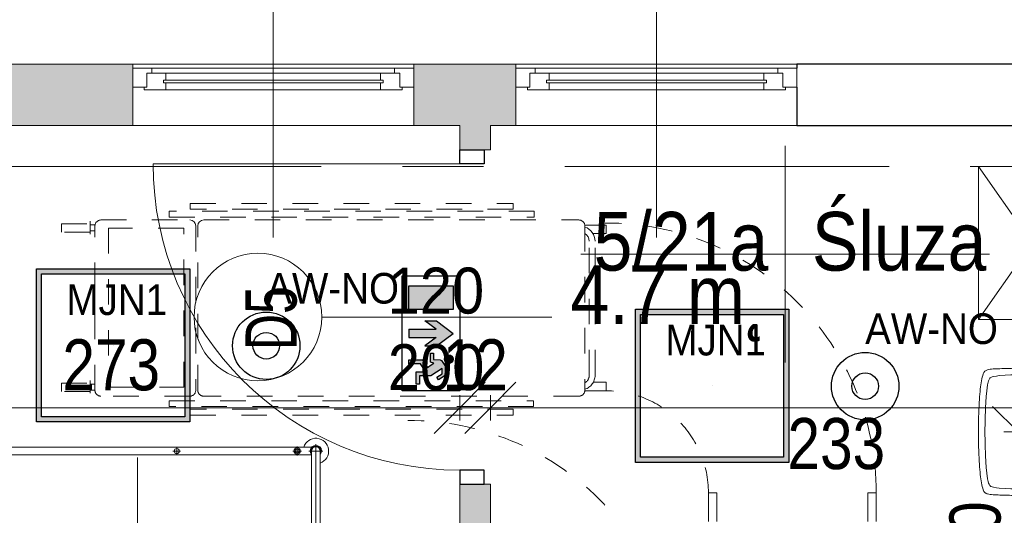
# Model space of a CAD drawing. Header units: centimetres. Extents: x -1631 to 21770, y -8842 to 3590.
# Tile 117 of 150: x 113 to 499, y 2672 to 2866. Entities that reach past the tile are written whole.
import ezdxf

# ---------------------------------------------------------------- set-up
doc = ezdxf.new("R2010")
doc.units = ezdxf.units.CM
doc.linetypes.add('Kreska', pattern=[20, 10, -10])
doc.linetypes.add('Oś', pattern=[222.25, 127, -31.75, 31.75, -31.75])
for name, color, linetype, lineweight in [('A-ANNO-DIMS', 211, 'Continuous', 13), ('A-ANNO-DIMS-100', 211, 'Continuous', 13), ('A-ANNO-NOTE', 131, 'Continuous', 9), ('A-AREA-IDEN', 2, 'Continuous', 13), ('A-DETL-GENF', 92, 'Continuous', 9), ('A-DETL-MEDM', 33, 'Continuous', 13), ('A-DOOR', 31, 'Continuous', 13), ('A-GENM-HDLN', 13, 'Kreska', 9), ('A-GLAZ', 151, 'Continuous', 13), ('A-GLAZ-IDEN', 152, 'Continuous', 13), ('A-WALL', 113, 'Continuous', 13), ('A-WALL-PATT', 111, 'Continuous', 13), ('I-FURN', 30, 'Continuous', 9), ('P-SANR-FIXT', 6, 'Continuous', 9), ('Q-SPCQ', 91, 'Continuous', 9), ('Q-SPCQ-HDLN', 91, 'Kreska', 9), ('S-GRID', 1, 'Continuous', 13)]:
    doc.layers.add(name, color=color, linetype=linetype, lineweight=lineweight)
doc.layers.add('E_oprawy', color=12, linetype='Continuous')
doc.styles.add('Arial', font='arial.ttf', dxfattribs={"width": 0.9, "height": 18})
doc.styles.add('Arial Narrow_5', font='ARIALN.TTF', dxfattribs={"height": 20})
doc.styles.add('Arial_1', font='arial.ttf', dxfattribs={"width": 0.7, "height": 20})
doc.styles.add('Arial_11', font='arial.ttf', dxfattribs={"width": 0.85, "height": 23})
doc.dimstyles.new('Diagonal_1_100__0__wewnętrzne_1', dxfattribs={"dimscale": 30.48, "dimtxt": 20.468619, "dimasz": 0.656168, "dimexe": 0.164042, "dimexo": 0.0625, "dimgap": 0.032808, "dimtad": 1, "dimdec": 0, "dimdsep": 46, "dimtxsty": 'Arial Narrow_5', "dimblk1": 'OBLIQUE', "dimblk2": 'OBLIQUE', "dimsah": 1, "dimcen": 0.09, "dimazin": 0, "dimtfac": 1, "dimtdec": 4, "dimtix": 1, "dimtmove": 0, "dimatfit": 3, "dimfxl": 0, "dimtvp": 1, "dimtolj": 1, "dimtzin": 0, "dimarcsym": 0})
doc.dimstyles.new('Diagonal_1_100__0__wewnętrzne_2', dxfattribs={"dimscale": 30.48, "dimtxt": 20.468619, "dimasz": 0.656168, "dimexe": 0.164042, "dimexo": 0.0625, "dimgap": 0.032808, "dimtad": 1, "dimdec": 0, "dimdsep": 46, "dimtxsty": 'Arial Narrow_5', "dimblk1": 'OBLIQUE', "dimblk2": 'OBLIQUE', "dimsah": 1, "dimcen": 0.09, "dimazin": 0, "dimtfac": 1, "dimtdec": 4, "dimtix": 1, "dimtmove": 2, "dimatfit": 3, "dimfxl": 0, "dimtvp": 1, "dimtolj": 1, "dimtzin": 0, "dimarcsym": 0})

# ---------------------------------------------------------------- blocks, each defined once
blk = doc.blocks.new('łóżko 195x90 typ FAMED _102039_ - łóżko 195x90 typ FAMED _102039_-1233017-5_piętro III __10_50 m_ - stan projektowany')
at = {"layer": 'I-FURN'}
for p, q in [((45.97, 104.25), (-45.98, 104.25)), ((-43.25, 101.53), (-43.25, 106.98)), ((-43.25, 105.95), (43.25, 105.95)), ((43.25, 101.53), (43.25, 106.98)), ((-44.75, -103.1), (-44.75, 102.61)), ((-43.25, 102.55), (43.25, 102.55)), ((-41.75, 102.55), (-41.75, -103.1)), ((41.75, 102.61), (41.75, -103.05)), ((44.75, -103.1), (44.75, 102.61)), ((-45, 96.93), (-41.5, 96.93)), ((-43.25, 95.18), (-43.25, 98.68)), ((45, 96.93), (41.5, 96.93)), ((43.25, 95.18), (43.25, 98.68)), ((-43.25, 48.31), (-43.25, 51.31)), ((43.25, 48.31), (43.25, 51.31)), ((-44.75, 49.81), (-41.75, 49.81)), ((44.75, 49.81), (41.75, 49.81)), ((-44.75, -48.19), (-41.75, -48.19)), ((-43.25, -49.69), (-43.25, -46.69)), ((44.75, -48.19), (41.75, -48.19)), ((43.25, -49.69), (43.25, -46.69)), ((-43.25, -94.85), (-43.25, -98.35)), ((43.25, -94.85), (43.25, -98.35)), ((-45, -96.6), (-41.5, -96.6)), ((45, -96.6), (41.5, -96.6)), ((-43.25, -102.02), (-43.25, -107.47)), ((-43.25, -103.05), (43.25, -103.05)), ((43.25, -102.02), (43.25, -107.47)), ((-45.98, -104.75), (45.97, -104.75)), ((-43.25, -106.45), (43.25, -106.45))]:
    blk.add_line(p, q, dxfattribs=at)
for centre, radius in [((-43.25, 96.93), 1.25), ((-43.25, 96.93), 0.8), ((43.25, 96.93), 1.25), ((43.25, 96.93), 0.8), ((-43.25, 49.81), 1), ((43.25, 49.81), 1), ((-43.25, -48.19), 1), ((43.25, -48.19), 1), ((-43.25, -96.6), 1.25), ((-43.25, -96.6), 0.8), ((43.25, -96.6), 1.25), ((43.25, -96.6), 0.8)]:
    blk.add_circle(centre, radius, dxfattribs=at)
for centre, radius, start, end in [((-43.25, 104.25), 5, 19.8769, 252.5424), ((43.25, 104.25), 5, 287.4576, 160.1231), ((-43.25, 104.25), 2.23, 49.8221, 310.1779), ((-43.25, 104.25), 1.93, 62.0207, 297.9793), ((-43.25, 104.25), 1.7, 90, 270), ((43.25, 104.25), 2.23, 229.8221, 130.1779), ((43.25, 104.25), 1.93, 242.0207, 117.9793), ((43.25, 104.25), 1.7, 270, 90), ((-43.25, -104.75), 5, 107.4576, 340.1231), ((43.25, -104.75), 5, 199.8769, 72.5424), ((-43.25, -104.75), 2.23, 47.6113, 310.1779), ((-43.25, -104.75), 1.93, 62.0207, 297.9793), ((-43.25, -104.75), 1.7, 90, 270), ((43.25, -104.75), 2.23, 229.8221, 130.1779), ((43.25, -104.75), 1.93, 242.0207, 117.9793), ((43.25, -104.75), 1.7, 270, 90)]:
    blk.add_arc(centre, radius, start, end, dxfattribs=at)
blk = doc.blocks.new('Szafa - 42 cm-2361941-5_piętro III __10_50 m_ - stan projektowany')
at = {"layer": 'Q-SPCQ'}
for p, q in [((42.5, 48), (-17.5, 6)), ((-17.5, 48), (42.5, 6)), ((-17.5, 6), (-17.5, 48)), ((-17.5, 48), (42.5, 48)), ((42.5, 48), (42.5, 6))]:
    blk.add_line(p, q, dxfattribs=at)
blk = doc.blocks.new('Umywalka koło Nova Pro - Pro 50-1205816-5_piętro III __10_50 m_ - stan projektowany')
at = {"layer": 'P-SANR-FIXT'}
for p, q in [((-10.24, 46.11), (-9.61, 46.32)), ((-9.61, 46.32), (-10.24, 46.11)), ((-9.61, 46.32), (-8.94, 46.51)), ((-8.94, 46.51), (-9.61, 46.32)), ((-8.94, 46.51), (-8.25, 46.64)), ((-8.25, 46.64), (-8.94, 46.51)), ((-8.25, 46.64), (-7.5, 46.8)), ((-7.5, 46.8), (-8.25, 46.64)), ((-7.5, 46.8), (-6.73, 46.91)), ((-6.73, 46.91), (-7.5, 46.8)), ((-6.73, 46.91), (-5.93, 47.04)), ((-5.93, 47.04), (-6.73, 46.91)), ((-5.93, 47.04), (-5.1, 47.15)), ((-5.1, 47.15), (-5.93, 47.04)), ((-5.1, 47.15), (-4.2, 47.25)), ((-4.2, 47.25), (-5.1, 47.15)), ((-4.2, 47.25), (-3.27, 47.36)), ((-3.27, 47.36), (-4.2, 47.25)), ((-3.27, 47.36), (-2.28, 47.44)), ((-2.28, 47.44), (-3.27, 47.36)), ((-2.28, 47.44), (-1.24, 47.52)), ((-1.24, 47.52), (-2.28, 47.44)), ((-1.24, 47.52), (-0.15, 47.63)), ((-0.15, 47.63), (-1.24, 47.52)), ((-0.15, 47.63), (1.05, 47.71)), ((1.05, 47.71), (-0.15, 47.63)), ((1.05, 47.71), (2.3, 47.76)), ((2.3, 47.76), (1.05, 47.71)), ((2.3, 47.76), (3.66, 47.84)), ((3.66, 47.84), (2.3, 47.76)), ((3.66, 47.84), (5.12, 47.89)), ((5.12, 47.89), (3.66, 47.84)), ((5.12, 47.89), (6.72, 47.95)), ((6.72, 47.95), (5.12, 47.89)), ((6.72, 47.95), (8.45, 47.97)), ((8.45, 47.97), (6.72, 47.95)), ((8.45, 47.97), (10.4, 48)), ((10.4, 48), (8.45, 47.97)), ((10.4, 48), (14.63, 48)), ((14.63, 48), (10.4, 48)), ((14.63, 48), (16.55, 47.97)), ((16.55, 47.97), (14.63, 48)), ((16.55, 47.97), (18.31, 47.95)), ((18.31, 47.95), (16.55, 47.97)), ((18.31, 47.95), (19.88, 47.89)), ((19.88, 47.89), (18.31, 47.95)), ((19.88, 47.89), (21.34, 47.84)), ((21.34, 47.84), (19.88, 47.89)), ((21.34, 47.84), (22.7, 47.76)), ((22.7, 47.76), (21.34, 47.84)), ((22.7, 47.76), (23.98, 47.71)), ((23.98, 47.71), (22.7, 47.76)), ((23.98, 47.71), (25.15, 47.63)), ((25.15, 47.63), (23.98, 47.71)), ((25.15, 47.63), (26.24, 47.52)), ((26.24, 47.52), (25.15, 47.63)), ((26.24, 47.52), (27.31, 47.44)), ((27.31, 47.44), (26.24, 47.52)), ((27.31, 47.44), (28.29, 47.36)), ((28.29, 47.36), (27.31, 47.44)), ((28.29, 47.36), (29.23, 47.25)), ((29.23, 47.25), (28.29, 47.36)), ((29.23, 47.25), (30.1, 47.15)), ((30.1, 47.15), (29.23, 47.25)), ((30.1, 47.15), (30.93, 47.04)), ((30.93, 47.04), (30.1, 47.15)), ((30.93, 47.04), (31.76, 46.91)), ((31.76, 46.91), (30.93, 47.04)), ((31.76, 46.91), (32.5, 46.8)), ((32.5, 46.8), (31.76, 46.91)), ((32.5, 46.8), (33.25, 46.64)), ((33.25, 46.64), (32.5, 46.8)), ((33.25, 46.64), (33.97, 46.51)), ((33.97, 46.51), (33.25, 46.64)), ((33.97, 46.51), (34.63, 46.32)), ((34.63, 46.32), (33.97, 46.51)), ((34.63, 46.32), (35.24, 46.11)), ((35.24, 46.11), (34.63, 46.32)), ((-12.14, 42.22), (-12.08, 42.81)), ((-12.08, 42.81), (-12, 43.37)), ((-12, 43.37), (-11.92, 43.87)), ((-11.92, 43.87), (-11.82, 44.38)), ((-11.82, 44.38), (-11.71, 44.67)), ((-11.6, 44.96), (-11.79, 44.38)), ((-11.71, 44.67), (-11.6, 44.96)), ((-11.6, 44.96), (-11.26, 45.47)), ((-11.26, 45.47), (-11.6, 44.96)), ((-11.26, 45.47), (-10.8, 45.84)), ((-10.8, 45.84), (-11.26, 45.47)), ((-10.8, 45.84), (-10.24, 46.11)), ((-10.24, 46.11), (-10.8, 45.84)), ((-9.21, 42.03), (-9.05, 42.59)), ((-9.05, 42.59), (-8.86, 43.1)), ((-8.86, 43.1), (-8.7, 43.34)), ((-8.7, 43.34), (-8.51, 43.55)), ((-8.51, 43.55), (-8.03, 43.85)), ((-8.03, 43.85), (-7.53, 44.06)), ((-7.53, 44.06), (-6.97, 44.22)), ((-6.97, 44.22), (-5.88, 44.43)), ((-5.88, 44.43), (-3.64, 44.75)), ((-3.64, 44.75), (-1.4, 44.94)), ((-1.4, 44.94), (3.1, 45.18)), ((3.1, 45.18), (7.6, 45.31)), ((7.6, 45.31), (9.86, 45.39)), ((9.86, 45.39), (11.04, 45.42)), ((11.04, 45.42), (11.7, 45.42)), ((11.7, 45.42), (12.5, 45.44)), ((12.5, 45.44), (13.3, 45.42)), ((13.3, 45.42), (13.99, 45.42)), ((13.99, 45.42), (15.14, 45.39)), ((15.14, 45.39), (17.4, 45.31)), ((17.4, 45.31), (21.9, 45.18)), ((21.9, 45.18), (26.4, 44.94)), ((26.4, 44.94), (28.64, 44.75)), ((28.64, 44.75), (30.88, 44.43)), ((30.88, 44.43), (31.97, 44.22)), ((31.97, 44.22), (32.53, 44.06)), ((32.53, 44.06), (33.06, 43.85)), ((33.06, 43.85), (33.54, 43.55)), ((33.54, 43.55), (33.73, 43.34)), ((33.73, 43.34), (33.86, 43.1)), ((33.86, 43.1), (34.07, 42.59)), ((34.07, 42.59), (34.21, 42.03)), ((35.24, 46.11), (35.8, 45.84)), ((35.8, 45.84), (35.24, 46.11)), ((35.8, 45.84), (36.28, 45.47)), ((36.28, 45.47), (35.8, 45.84)), ((36.28, 45.47), (36.6, 44.96)), ((36.6, 44.96), (36.28, 45.47)), ((36.6, 44.96), (36.82, 44.38)), ((36.82, 44.38), (36.92, 43.87)), ((36.92, 43.87), (37.03, 43.37)), ((37.03, 43.37), (37.08, 42.81)), ((37.08, 42.81), (37.14, 42.22)), ((-12.3, 38.17), (-12.27, 38.89)), ((-12.27, 38.89), (-12.24, 39.61)), ((-12.24, 39.61), (-12.22, 40.28)), ((-12.22, 40.28), (-12.19, 40.94)), ((-12.19, 40.94), (-12.16, 41.58)), ((-12.16, 41.58), (-12.14, 42.22)), ((-9.71, 37.56), (-9.53, 39.82)), ((-9.53, 39.82), (-9.39, 40.94)), ((-9.39, 40.94), (-9.21, 42.03)), ((34.21, 42.03), (34.39, 40.94)), ((34.39, 40.94), (34.53, 39.82)), ((34.53, 39.82), (34.71, 37.56)), ((37.14, 42.22), (37.16, 41.58)), ((37.16, 41.58), (37.19, 40.94)), ((37.19, 40.94), (37.22, 40.28)), ((37.22, 40.28), (37.24, 39.61)), ((37.24, 39.61), (37.27, 38.89)), ((37.27, 38.89), (37.3, 38.17)), ((-12.4, 33.88), (-12.38, 35.06)), ((-12.38, 35.06), (-12.35, 35.88)), ((-12.35, 36.65), (-12.32, 37.43)), ((-12.35, 35.88), (-12.35, 36.65)), ((-12.32, 37.43), (-12.3, 38.17)), ((-9.84, 33.06), (-9.79, 35.32)), ((-9.79, 35.32), (-9.71, 37.56)), ((12.5, 6), (12.5, 38)), ((34.71, 37.56), (34.82, 35.32)), ((34.82, 35.32), (34.84, 33.06)), ((37.3, 38.17), (37.32, 37.43)), ((37.32, 37.43), (37.35, 36.65)), ((37.35, 36.65), (37.35, 35.88)), ((37.35, 35.88), (37.38, 35.06)), ((37.38, 35.06), (37.4, 33.88)), ((-12.46, 30.5), (-12.43, 31.46)), ((-12.43, 32.39), (-12.4, 33.3)), ((-12.43, 31.46), (-12.43, 32.39)), ((-12.4, 33.3), (-12.4, 33.88)), ((-9.76, 28.56), (-9.84, 33.06)), ((34.84, 33.06), (34.76, 28.56)), ((37.4, 33.88), (37.43, 33.3)), ((37.43, 33.3), (37.43, 32.39)), ((37.43, 32.39), (37.46, 31.46)), ((37.46, 31.46), (37.46, 30.5)), ((-12.48, 27.81), (-12.46, 29.49)), ((-12.48, 26.13), (-12.48, 27.81)), ((-12.46, 29.49), (-12.46, 30.5)), ((-9.74, 27.87), (-9.76, 28.56)), ((-9.71, 27.55), (-9.74, 27.87)), ((-9.69, 27.15), (-9.71, 27.55)), ((-9.61, 26.27), (-9.69, 27.15)), ((34.69, 27.15), (34.63, 26.27)), ((34.71, 27.55), (34.69, 27.15)), ((34.74, 27.87), (34.71, 27.55)), ((34.76, 28.56), (34.74, 27.87)), ((37.46, 30.5), (37.48, 29.49)), ((37.48, 29.49), (37.48, 27.81)), ((37.48, 27.81), (37.51, 26.13)), ((-12.51, 24.3), (-12.48, 26.13)), ((-12.48, 22.27), (-12.51, 24.3)), ((-9.37, 24.54), (-9.61, 26.27)), ((-8.91, 22.86), (-9.37, 24.54)), ((20.01, 26), (5.01, 26)), ((34.37, 24.54), (33.91, 22.86)), ((34.63, 26.27), (34.37, 24.54)), ((37.51, 26.13), (37.51, 22.27)), ((-12.48, 19.98), (-12.48, 22.27)), ((-12.45, 17.35), (-12.48, 19.98)), ((-8.62, 22.03), (-8.91, 22.86)), ((-8.19, 21.26), (-8.62, 22.03)), ((-7.93, 20.91), (-8.19, 21.26)), ((-7.61, 20.62), (-7.93, 20.91)), ((-6.89, 20.14), (-7.61, 20.62)), ((-6.09, 19.8), (-6.89, 20.14)), ((-5.24, 19.53), (-6.09, 19.8)), ((-3.53, 19.16), (-5.24, 19.53)), ((30.26, 19.53), (28.56, 19.16)), ((31.09, 19.8), (30.26, 19.53)), ((31.89, 20.14), (31.09, 19.8)), ((32.61, 20.62), (31.89, 20.14)), ((32.93, 20.91), (32.61, 20.62)), ((33.19, 21.26), (32.93, 20.91)), ((33.62, 22.03), (33.19, 21.26)), ((33.91, 22.86), (33.62, 22.03)), ((37.48, 19.98), (37.45, 17.35)), ((37.51, 22.27), (37.48, 19.98)), ((-12.4, 14.28), (-12.45, 17.35)), ((-1.83, 18.89), (-3.53, 19.16)), ((1.66, 18.49), (-1.83, 18.89)), ((5.15, 18.2), (1.66, 18.49)), ((8.64, 18.06), (5.15, 18.2)), ((10.37, 18.01), (8.64, 18.06)), ((14.63, 18.01), (10.37, 18.01)), ((16.36, 18.06), (14.63, 18.01)), ((19.88, 18.2), (16.36, 18.06)), ((23.34, 18.49), (19.88, 18.2)), ((26.83, 18.89), (23.34, 18.49)), ((28.56, 19.16), (26.83, 18.89)), ((37.45, 17.35), (37.4, 14.28)), ((-12.32, 10.58), (-12.4, 14.28)), ((15.72, 12.02), (9.46, 12.02)), ((37.4, 14.28), (37.32, 10.58)), ((-12.19, 6), (-12.32, 10.58)), ((37.32, 10.58), (37.19, 6))]:
    blk.add_line(p, q, dxfattribs=at)
for centre, radius in [((12.51, 26), 3.92), ((12.51, 26), 2.28), ((12.5, 12.02), 1.72)]:
    blk.add_circle(centre, radius, dxfattribs=at)
blk = doc.blocks.new('DRZWI 1S - automatyczna etykieta - Drzwi 120-2381491-5_piętro III __10_50 m_ - stan projektowany')
at = {"layer": 'A-DETL-GENF'}
for p, q in [((-65.5, 6), (-65.5, -3.5)), ((-60, 6), (-65.5, 6)), ((-60, -3.5), (-60, 6)), ((65.5, 6), (60, 6)), ((60, 6), (60, -3.5)), ((65.5, -3.5), (65.5, 6)), ((-65.5, -3.5), (-60, -3.5)), ((60, -3.5), (65.5, -3.5))]:
    blk.add_line(p, q, dxfattribs=at)
at = {"layer": 'A-DETL-MEDM', "lineweight": 25}
for p, q in [((-60, 6), (-65.5, 6)), ((-65.5, 6), (-65.5, -3.5)), ((-60, -3.5), (-60, 6)), ((60, -3.5), (60, 6)), ((60, 6), (65.5, 6)), ((65.5, 6), (65.5, -3.5)), ((-65.5, -3.5), (-60, -3.5)), ((65.5, -3.5), (60, -3.5))]:
    blk.add_line(p, q, dxfattribs=at)
at = {"layer": 'A-DOOR'}
blk.add_line((60, 6), (60, 126), dxfattribs=at)
blk.add_arc((60, 6), 120, 90, 180, dxfattribs=at)
blk = doc.blocks.new('Łóżko transportowe - łóżko PRAWY SKRĘT-2406520-5_piętro III __10_50 m_ - stan projektowany')
at = {"layer": 'A-GENM-HDLN'}
for p, q in [((-211, -72.67), (-207.66, -72.67)), ((-211, -81.04), (-211, -72.67)), ((-207.66, -72.67), (-207.66, -77.83)), ((-149.44, -72.67), (-149.44, -77.72)), ((-146.11, -72.67), (-149.44, -72.67)), ((-146.11, -81.04), (-146.11, -72.67)), ((-152.16, -77.04), (-204.76, -77.04)), ((-152.16, -79.34), (-204.76, -79.34)), ((-213.01, -230.22), (-213.01, -83.34)), ((-210.71, -81.04), (-146.11, -81.04)), ((-144.01, -83.34), (-144.01, -230.22)), ((-214.13, -100.83), (-216.43, -100.83)), ((-216.43, -100.83), (-216.43, -243.73)), ((-214.13, -243.73), (-214.13, -100.83)), ((-142.2, -101.09), (-139.9, -101.09)), ((-142.2, -243.73), (-142.2, -101.09)), ((-139.9, -101.09), (-139.9, -243.73)), ((-219.53, -109.11), (-217.23, -109.11)), ((-219.53, -235.46), (-219.53, -109.11)), ((-217.23, -109.11), (-217.23, -235.46)), ((-138.89, -109.11), (-138.89, -235.46)), ((-136.59, -109.11), (-138.89, -109.11)), ((-136.59, -235.46), (-136.59, -109.11)), ((-146.31, -232.52), (-210.71, -232.52)), ((-210.71, -233.31), (-146.31, -233.31)), ((-217.23, -235.46), (-219.53, -235.46)), ((-213.01, -270.47), (-213.01, -235.61)), ((-147.5, -238.03), (-209.87, -238.03)), ((-209.87, -238.03), (-209.87, -267.5)), ((-147.5, -267.5), (-147.5, -238.03)), ((-144.01, -235.61), (-144.01, -270.47)), ((-138.89, -235.46), (-136.59, -235.46)), ((-216.43, -243.73), (-214.13, -243.73)), ((-139.9, -243.73), (-142.2, -243.73)), ((-209.87, -267.5), (-147.5, -267.5)), ((-146.31, -272.77), (-210.71, -272.77)), ((-148.67, -274.65), (-148.67, -272.75)), ((-146.35, -274.65), (-146.35, -272.75)), ((-211.54, -285.9), (-211.54, -274.65)), ((-208.23, -274.65), (-208.23, -285.9)), ((-150.17, -274.65), (-145.11, -274.65)), ((-149.14, -285.9), (-149.14, -274.65)), ((-145.83, -274.65), (-145.83, -285.9)), ((-208.23, -285.9), (-211.54, -285.9)), ((-145.83, -285.9), (-149.14, -285.9))]:
    blk.add_line(p, q, dxfattribs=at)
for centre, radius, start, end in [((-152.16, -82.79), 5.75, 17.7326, 90), ((-152.16, -82.79), 3.45, 30.5058, 90), ((-210.71, -83.34), 2.3, 90, 180), ((-146.31, -83.34), 2.3, 0, 90), ((-146.31, -230.22), 2.3, 270, 0), ((-146.31, -235.61), 2.3, 0, 90), ((-210.71, -270.47), 2.3, 180, 270), ((-146.31, -270.47), 2.3, 270, 0)]:
    blk.add_arc(centre, radius, start, end, dxfattribs=at)
at = {"layer": 'Q-SPCQ'}
for p, q in [((-106.11, 29.72), (-106.11, 33.03)), ((-106.11, 33.03), (-94.86, 33.03)), ((-94.86, 29.72), (-106.11, 29.72)), ((-106.11, -32.67), (-106.11, -29.36)), ((-106.11, -29.36), (-94.86, -29.36)), ((-94.86, -32.67), (-106.11, -32.67)), ((-211.07, -274.65), (-211.07, -272.74)), ((-208.75, -274.65), (-208.75, -272.75)), ((-212.57, -274.65), (-207.51, -274.65))]:
    blk.add_line(p, q, dxfattribs=at)
for centre, radius, start, end in [((-204.76, -82.79), 5.75, 90, 162.2674), ((-204.76, -82.79), 3.45, 90, 149.4942), ((-210.71, -230.22), 2.3, 180, 270), ((-210.71, -235.61), 2.3, 90, 180)]:
    blk.add_arc(centre, radius, start, end, dxfattribs=at)
at = {"layer": 'Q-SPCQ-HDLN'}
for centre, radius, end in [((-106.11, -72.67), 105.71, 180.198), ((-106.11, -72.67), 40, 180), ((-28.77, -150.01), 105.71, 180.198)]:
    blk.add_arc(centre, radius, 90, end, dxfattribs=at)
blk = doc.blocks.new('Okno - automatyczna etykieta - 110x165 _projektowane_-2619627-5_piętro III __10_50 m_ - stan projektowany')
at = {"layer": 'A-GLAZ'}
for p, q in [((-55, -3), (-49.5, -3)), ((-55, -10.5), (-55, -3)), ((-50.5, -2), (-42, -2)), ((-50.5, -3), (-50.5, -2)), ((-49.5, -3), (-50.5, -3)), ((-49.5, -8.5), (-49.5, -3)), ((-49.5, -3), (-49.5, -8.5)), ((-42, -2), (-42, -4.75)), ((42, -2), (-42, -2)), ((42, -2), (50.5, -2)), ((42, -4.75), (42, -2)), ((49.5, -3), (49.5, -8.5)), ((50.5, -3), (49.5, -3)), ((49.5, -3), (55, -3)), ((49.5, -8.5), (49.5, -3)), ((50.5, -2), (50.5, -3)), ((55, -3), (55, -10.5)), ((-43, -5.75), (-43, -4.75)), ((-43, -4.75), (43, -4.75)), ((-43, -4.75), (-43, -5.75)), ((-42, -4.75), (-43, -4.75)), ((43, -5.75), (-43, -5.75)), ((-43, -5.75), (-42, -5.75)), ((-42, -5.75), (-42, -8.5)), ((43, -4.75), (42, -4.75)), ((42, -5.75), (43, -5.75)), ((42, -8.5), (42, -5.75)), ((43, -4.75), (43, -5.75)), ((43, -5.75), (43, -4.75)), ((-47.5, -10.5), (-55, -10.5)), ((-55, -10.5), (55, -10.5)), ((-42, -8.5), (-49.5, -8.5)), ((-49.5, -8.5), (-47.5, -8.5)), ((-47.5, -8.5), (-47.5, -10.5)), ((47.5, -10.5), (-47.5, -10.5)), ((42, -8.5), (-42, -8.5)), ((49.5, -8.5), (42, -8.5)), ((47.5, -8.5), (49.5, -8.5)), ((47.5, -10.5), (47.5, -8.5)), ((55, -10.5), (47.5, -10.5))]:
    blk.add_line(p, q, dxfattribs=at)
blk = doc.blocks.new('DIMBLOCK82-5_piętro III __10_50 m_ - stan projektowany')
at = {"layer": 'A-ANNO-DIMS-100', "transparency": 16777216}
for p, q in [((12.38, 2713.76), (22.38, 2723.76)), ((285.38, 2713.76), (295.38, 2723.76)), ((12.38, 2718.76), (12.38, 2708.76)), ((12.38, 2713.76), (12.38, 2718.76)), ((285.38, 2718.76), (285.38, 2708.76)), ((285.38, 2713.76), (285.38, 2718.76)), ((12.38, 2713.76), (2.38, 2703.76)), ((12.38, 2713.76), (285.38, 2713.76)), ((285.38, 2713.76), (275.38, 2703.76))]:
    blk.add_line(p, q, dxfattribs=at)
at = {"layer": 'A-ANNO-DIMS-100', "color": 0, "transparency": 16777216, "insert": (129.87, 2740.61), "char_height": 20, "width": 45.6158, "attachment_point": 1, "line_spacing_factor": 0.974696, "style": 'Arial Narrow_5'}
blk.add_mtext('273', dxfattribs=at)
blk = doc.blocks.new('_Oblique')
at = {"color": 0, "linetype": 'ByBlock', "lineweight": -2}
blk.add_line((-0.5, -0.5), (0.5, 0.5), dxfattribs=at)
blk = doc.blocks.new('DIMBLOCK83-5_piętro III __10_50 m_ - stan projektowany')
at = {"layer": 'A-ANNO-DIMS-100', "transparency": 16777216}
for p, q in [((285.38, 2713.76), (295.38, 2723.76)), ((297.38, 2713.76), (307.38, 2723.76)), ((285.38, 2718.76), (285.38, 2708.76)), ((285.38, 2713.76), (285.38, 2718.76)), ((297.38, 2718.76), (297.38, 2708.76)), ((297.38, 2713.76), (297.38, 2718.76)), ((285.38, 2713.76), (275.38, 2703.76)), ((285.38, 2713.76), (297.38, 2713.76)), ((297.38, 2713.76), (287.38, 2703.76))]:
    blk.add_line(p, q, dxfattribs=at)
at = {"layer": 'A-ANNO-DIMS-100', "color": 0, "transparency": 16777216, "insert": (278.71, 2740.61), "char_height": 20, "width": 30.4105, "attachment_point": 1, "line_spacing_factor": 0.974696, "style": 'Arial Narrow_5'}
blk.add_mtext('12', dxfattribs=at)
blk = doc.blocks.new('DIMBLOCK84-5_piętro III __10_50 m_ - stan projektowany')
at = {"layer": 'A-ANNO-DIMS-100', "transparency": 16777216}
for p, q in [((297.38, 2713.76), (307.38, 2723.76)), ((530.38, 2713.76), (540.38, 2723.76)), ((297.38, 2718.76), (297.38, 2708.76)), ((297.38, 2713.76), (297.38, 2718.76)), ((530.38, 2718.76), (530.38, 2708.76)), ((530.38, 2713.76), (530.38, 2718.76)), ((297.38, 2713.76), (287.38, 2703.76)), ((297.38, 2713.76), (530.38, 2713.76)), ((530.38, 2713.76), (520.38, 2703.76))]:
    blk.add_line(p, q, dxfattribs=at)
at = {"layer": 'A-ANNO-DIMS-100', "color": 0, "transparency": 16777216, "insert": (413.66, 2709.75), "char_height": 20, "width": 45.6158, "attachment_point": 1, "line_spacing_factor": 0.974696, "style": 'Arial Narrow_5'}
blk.add_mtext('233', dxfattribs=at)
blk = doc.blocks.new('METKA_POMIESZCZENIA2 - Rozbudowana krótka - bez ramki-2403173-5_piętro III __10_50 m_ - stan projektowany')
at = {"layer": 'A-AREA-IDEN'}
for p, q in [((0, 0.425), (0, 0)), ((0.0976, 0), (-0.8, 0)), ((-0.8, 0), (0.8, 0)), ((0, 0), (0, -0.425))]:
    blk.add_line(p, q, dxfattribs=at)
blk = doc.blocks.new('METKA_POMIESZCZENIA2 - Rozbudowana - bez ramki-2396678-5_piętro III __10_50 m_ - stan projektowany')
at = {"layer": 'A-AREA-IDEN'}
for p, q in [((0, 0.425), (0, 0)), ((0.0976, 0), (-0.8, 0)), ((-0.8, 0), (0.9, 0)), ((0, 0), (0, -0.425))]:
    blk.add_line(p, q, dxfattribs=at)
blk = doc.blocks.new('DIMBLOCK200-5_piętro III __10_50 m_ - stan projektowany')
at = {"layer": 'A-ANNO-DIMS-100', "transparency": 16777216}
for p, q in [((503.91, 2704.33), (493.91, 2714.33)), ((498.91, 2704.33), (508.91, 2704.33)), ((503.91, 2704.33), (498.91, 2704.33)), ((503.91, 2624.33), (503.91, 2704.33)), ((503.91, 2704.33), (513.91, 2694.33)), ((503.91, 2624.33), (493.91, 2634.33)), ((498.91, 2624.33), (508.91, 2624.33)), ((503.91, 2624.33), (498.91, 2624.33)), ((503.91, 2624.33), (513.91, 2614.33))]:
    blk.add_line(p, q, dxfattribs=at)
at = {"layer": 'A-ANNO-DIMS-100', "color": 0, "transparency": 16777216, "insert": (477.06, 2651.65), "char_height": 20, "width": 30.4105, "attachment_point": 1, "rotation": 90, "line_spacing_factor": 0.974696, "style": 'Arial Narrow_5'}
blk.add_mtext('80', dxfattribs=at)
blk = doc.blocks.new('Okno_PG_typ 100 - metka _wys_parapetu-2491532-5_piętro III __10_50 m_ - stan projektowany')
at = {"layer": 'A-GLAZ-IDEN'}
blk.add_line((0, -1.8946), (0, 0.3677), dxfattribs=at)
blk = doc.blocks.new('MJN1')
at = {"layer": 'E_oprawy', "linetype": 'ByBlock'}
h = blk.add_hatch(color=256, dxfattribs=at)
h.paths.add_polyline_path([(-30, -30), (-30, 30), (30, 30), (30, -30)])
h.paths.add_polyline_path([(-28, -28), (-28, 28), (28, 28), (28, -28)], flags=16)
for points in [[(-30, -30), (-30, 30), (30, 30), (30, -30)], [(-28, -28), (-28, 28), (28, 28), (28, -28)]]:
    blk.add_lwpolyline(points, close=True, dxfattribs=at)
blk.add_circle((0, 0), 0.0000001, dxfattribs=at)
at = {"layer": 'E_oprawy', "color": 4, "style": 'Arial', "width": 0.9}
blk.add_text('MJN1', height=12, dxfattribs=at).set_placement((-18.29, 11.9))
blk = doc.blocks.new('AW-NO')
at = {"layer": 'E_oprawy', "color": 1, "linetype": 'ByBlock'}
for radius in [13.2, 5.21]:
    blk.add_circle((0, 0), radius, dxfattribs=at)
at = {"layer": 'E_oprawy', "color": 1, "style": 'Arial', "width": 0.9}
blk.add_text('AW-NO', height=12, dxfattribs=at).set_placement((0, 16.52))
blk = doc.blocks.new('EW_W_GORE')
at = {"layer": 'E_oprawy'}
for points in [[(431.95, 125.13), (425.73, 125.13), (425.73, 113.58), (431.95, 113.58)], [(438.17, 125.13), (434.88, 120.79), (434.88, 117.78), (437.1, 120.71), (437.1, 113.58), (439.24, 113.58), (439.24, 120.71), (441.46, 117.78), (441.46, 120.79)], [(446.02, 124.01, 1), (443.78, 124.01, 1)], [(447.38, 122.28), (448.73, 122.28), (449.62, 120.89), (450.3, 121.32), (450.01, 121.78), (449.13, 123.14), (446.83, 123.14), (445.25, 122.06), (445.1, 121.75), (444.98, 120), (443.37, 120), (443.37, 119.23), (445.7, 119.23), (445.95, 120.1), (446.4, 119.43), (447.05, 118.48), (445.13, 117.18), (445.13, 113.58), (446.14, 113.58), (446.14, 116.64), (448.23, 117.98), (448.23, 115.45), (451.45, 115.46), (451.45, 116.38), (449.24, 116.38), (449.24, 119.27)]]:
    blk.add_hatch(color=3, dxfattribs=at).paths.add_polyline_path(points)
at = {"layer": 'E_oprawy', "color": 3}
for p, q in [((425.73, 125.13), (431.95, 125.13)), ((425.73, 113.58), (425.73, 125.13)), ((431.95, 125.13), (431.95, 113.58)), ((434.88, 120.79), (438.17, 125.13)), ((441.46, 120.79), (438.17, 125.13)), ((434.88, 117.78), (434.88, 120.79)), ((441.46, 117.78), (441.46, 120.79)), ((444.98, 120), (445.1, 121.75)), ((445.1, 121.75), (445.25, 122.06)), ((445.25, 122.06), (446.83, 123.14)), ((446.83, 123.14), (449.13, 123.14)), ((448.73, 122.28), (447.38, 122.28)), ((447.38, 122.28), (449.24, 119.27)), ((449.62, 120.89), (448.73, 122.28)), ((449.13, 123.14), (450.01, 121.78)), ((450.3, 121.32), (449.62, 120.89)), ((450.01, 121.78), (450.3, 121.32)), ((437.1, 120.71), (434.88, 117.78)), ((437.1, 113.58), (437.1, 120.71)), ((439.24, 113.58), (439.24, 120.71)), ((439.24, 120.71), (441.46, 117.78)), ((443.37, 119.23), (443.37, 120)), ((443.37, 120), (444.98, 120)), ((445.7, 119.23), (443.37, 119.23)), ((445.13, 117.18), (447.05, 118.48)), ((445.95, 120.1), (445.7, 119.23)), ((446.4, 119.43), (445.95, 120.1)), ((447.05, 118.48), (446.4, 119.43)), ((449.24, 119.27), (449.24, 116.38)), ((445.13, 113.58), (445.13, 117.18)), ((448.23, 117.98), (446.14, 116.64)), ((446.14, 116.64), (446.14, 113.58)), ((448.23, 115.45), (448.23, 117.98)), ((449.24, 116.38), (451.45, 116.38)), ((451.45, 116.38), (451.45, 115.46)), ((431.95, 113.58), (425.73, 113.58)), ((437.1, 113.58), (439.24, 113.58)), ((446.14, 113.58), (445.13, 113.58)), ((451.45, 115.46), (448.23, 115.45))]:
    blk.add_line(p, q, dxfattribs=at)
blk.add_lwpolyline([(423.17, 126.85), (453.17, 126.85), (453.17, 111.85), (423.17, 111.85)], close=True, dxfattribs=at)
blk.add_circle((444.9, 124.01), 1.12, dxfattribs=at)

msp = doc.modelspace()

# ---------------------------------------------------------------- hatches: boundary and pattern name
at = {"layer": 'A-WALL-PATT'}
h = msp.add_hatch(color=9, dxfattribs=at)
h.paths.add_polyline_path([(1227.38, 2824.33), (1227.38, 2848.33), (507.38, 2848.33), (507.38, 2824.33), (1203.38, 2824.33)], flags=0)
h.paths.add_polyline_path([(307.38, 2824.33), (307.38, 2848.33), (267.38, 2848.33), (267.38, 2824.33), (297.38, 2824.33)], flags=0)
h.paths.add_polyline_path([(157.38, 2824.33), (157.38, 2848.33), (-182.62, 2848.33), (-182.62, 2824.33), (142.38, 2824.33)], flags=0)
h.paths.add_polyline_path([(-332.62, 2824.33), (-292.62, 2824.33), (-292.62, 2848.33), (-332.62, 2848.33), (-332.62, 2839.33)], flags=0)
h.paths.add_polyline_path([(-532.62, 2824.33), (-532.62, 2848.33), (-1217.62, 2848.33), (-1217.62, 2824.33), (-547.62, 2824.33)], flags=0)
h = msp.add_hatch(color=9, dxfattribs=at)
h.paths.add_polyline_path([(297.38, 1852.33), (297.38, 1880.83), (285.38, 1880.83), (285.38, 1852.33), (287.38, 1852.33), (287.38, 1852.83), (296.88, 1852.83), (296.88, 1852.33)], flags=0)
h.paths.add_polyline_path([(297.38, 1971.83), (297.38, 2310.83), (285.38, 2310.83), (285.38, 1971.83)], flags=0)
h.paths.add_polyline_path([(285.38, 2411.83), (297.38, 2411.83), (297.38, 2683.83), (285.38, 2683.83), (285.38, 2452.33)], flags=0)
h.paths.add_polyline_path([(285.38, 2814.83), (297.38, 2814.83), (297.38, 2824.33), (285.38, 2824.33), (285.38, 2818.87)], flags=0)

# ---------------------------------------------------------------- linework, layer by layer
at = {"layer": 'A-ANNO-NOTE', "lineweight": 13}
msp.add_line((321.38, 2749.33), (231.38, 2749.33), dxfattribs=at)
msp.add_line((321.38, 2749.33), (231.38, 2749.33), dxfattribs=at)
msp.add_circle((206.38, 2749.33), 25, dxfattribs=at)
at = {"layer": 'A-WALL', "lineweight": 9}
for p, q in [((307.38, 2848.33), (-1252.62, 2848.33)), ((157.38, 2846.83), (157.38, 2848.33)), ((267.38, 2848.33), (267.38, 2846.83)), ((307.38, 2846.83), (307.38, 2848.33)), ((307.38, 2848.33), (417.38, 2848.33)), ((157.38, 2824.33), (157.38, 2839.33)), ((267.38, 2839.33), (267.38, 2824.33)), ((307.38, 2824.33), (307.38, 2839.33)), ((17.38, 2824.33), (285.38, 2824.33)), ((285.38, 2824.33), (285.38, 2814.83)), ((297.38, 2814.83), (297.38, 2824.33)), ((417.38, 2824.33), (297.38, 2824.33)), ((294.88, 2814.83), (297.38, 2814.83)), ((285.38, 2683.83), (285.38, 2467.33)), ((297.38, 2683.83), (294.88, 2683.83)), ((297.38, 2411.83), (297.38, 2683.83))]:
    msp.add_line(p, q, dxfattribs=at)
at = {"layer": 'A-WALL', "color": 7, "lineweight": 25}
for p, q in [((507.38, 2848.33), (417.38, 2848.33)), ((417.38, 2848.33), (417.38, 2846.83)), ((417.38, 2839.33), (417.38, 2824.33)), ((417.38, 2824.33), (507.38, 2824.33))]:
    msp.add_line(p, q, dxfattribs=at)
at = {"layer": 'S-GRID', "linetype": 'Oś'}
msp.add_line((1342.46, 2808.33), (-1368.76, 2808.33), dxfattribs=at)

# ---------------------------------------------------------------- block references
at = {"layer": 'A-AREA-IDEN', "xscale": 99.99999999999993, "yscale": 99.99999999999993, "zscale": 99.99999999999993}
for name, p in [('METKA_POMIESZCZENIA2 - Rozbudowana krótka - bez ramki-2403173-5_piętro III __10_50 m_ - stan projektowany', (412.78, 2773.96)), ('METKA_POMIESZCZENIA2 - Rozbudowana - bez ramki-2396678-5_piętro III __10_50 m_ - stan projektowany', (159.24, 2651.76))]:
    msp.add_blockref(name, p, dxfattribs=at)
at = {"layer": 'A-DOOR', "rotation": 89.99999999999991}
msp.add_blockref('DRZWI 1S - automatyczna etykieta - Drzwi 120-2381491-5_piętro III __10_50 m_ - stan projektowany', (291.38, 2749.33), dxfattribs=at)
at = {"layer": 'A-GLAZ', "rotation": 180}
for p in [(212.38, 2836.33), (362.38, 2836.33)]:
    msp.add_blockref('Okno - automatyczna etykieta - 110x165 _projektowane_-2619627-5_piętro III __10_50 m_ - stan projektowany', p, dxfattribs=at)
at = {"layer": 'A-GLAZ-IDEN', "xscale": 99.99999999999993, "yscale": 99.99999999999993, "zscale": 99.99999999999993}
for p in [(212.38, 2969.88), (362.38, 2969.88)]:
    msp.add_blockref('Okno_PG_typ 100 - metka _wys_parapetu-2491532-5_piętro III __10_50 m_ - stan projektowany', p, dxfattribs=at)
at = {"layer": 'E_oprawy'}
for p in [(149.75, 2738.22), (384.16, 2722.38)]:
    msp.add_blockref('MJN1', p, dxfattribs=at)
at = {"layer": 'E_oprawy', "linetype": 'ByBlock'}
for p in [(209.66, 2738.08), (444.06, 2722.24)]:
    msp.add_blockref('AW-NO', p, dxfattribs=at)
at = {"layer": 'E_oprawy', "xscale": 1.5, "yscale": 1.5, "zscale": 1.5, "rotation": 270}
msp.add_blockref('EW_W_GORE', (95.1, 3400.19), dxfattribs=at)
at = {"layer": 'I-FURN', "rotation": 270.0000000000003}
msp.add_blockref('łóżko 195x90 typ FAMED _102039_ - łóżko 195x90 typ FAMED _102039_-1233017-5_piętro III __10_50 m_ - stan projektowany', (124.82, 2653.58), dxfattribs=at)
at = {"layer": 'P-SANR-FIXT', "rotation": 90.00000000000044}
msp.add_blockref('Umywalka koło Nova Pro - Pro 50-1205816-5_piętro III __10_50 m_ - stan projektowany', (536.38, 2691.83), dxfattribs=at)
at = {"layer": 'Q-SPCQ'}
for name, p, rotation in [('Szafa - 42 cm-2361941-5_piętro III __10_50 m_ - stan projektowany', (536.38, 2765.83), 90.00000000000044), ('Łóżko transportowe - łóżko PRAWY SKRĘT-2406520-5_piętro III __10_50 m_ - stan projektowany', (415.38, 2574.33), 270.0000000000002)]:
    msp.add_blockref(name, p, dxfattribs=dict(at, rotation=rotation))

# ---------------------------------------------------------------- texts
at = {"layer": 'A-ANNO-NOTE', "lineweight": 211, "char_height": 18, "width": 38.07, "attachment_point": 5, "line_spacing_factor": 0.936439, "style": 'Arial'}
for s, insert in [('\\pxqc,t6.35,12.7,19.05,25.4,31.75,38.1,44.45,50.8,57.15,63.5,69.85,76.2,82.55,88.9,95.25,101.6,107.95,114.3,120.65,127,133.35,139.7,146.05,152.4,158.75,165.1,171.45,177.8,184.15,190.5,196.85,203.2;{120}', (276.05, 2759.56)), ('\\pxqc,t6.35,12.7,19.05,25.4,31.75,38.1,44.45,50.8,57.15,63.5,69.85,76.2,82.55,88.9,95.25,101.6,107.95,114.3,120.65,127,133.35,139.7,146.05,152.4,158.75,165.1,171.45,177.8,184.15,190.5,196.85,203.2;{200}', (276.14, 2729.56)), ('\\pxqc,t6.35,12.7,19.05,25.4,31.75,38.1,44.45,50.8,57.15,63.5,69.85,76.2,82.55,88.9,95.25,101.6,107.95,114.3,120.65,127,133.35,139.7,146.05,152.4,158.75,165.1,171.45,177.8,184.15,190.5,196.85,203.2;{200}', (276.14, 2729.56))]:
    msp.add_mtext(s, dxfattribs=dict(at, insert=insert))
at = {"layer": 'A-ANNO-NOTE', "lineweight": 211, "insert": (211.67, 2748.9), "char_height": 20, "width": 25.97, "attachment_point": 5, "rotation": 90, "line_spacing_factor": 0.936439, "style": 'Arial_1'}
msp.add_mtext('\\pxqc,t4.445,8.89,13.335,17.78,22.225,26.67,31.115,35.56,40.005,44.45,48.895,53.34,57.785,62.23,66.675,71.12,75.565,80.01,84.455,88.9,93.345,97.79,102.235,106.68,111.125,115.57,120.015,124.46,128.905,133.35,137.795,142.24;{D5}', dxfattribs=at)
at = {"layer": 'A-AREA-IDEN', "char_height": 23, "line_spacing_factor": 0.936439, "style": 'Arial_11'}
for s, insert, width, attachment_point in [('\\pt84.99995,169.9999,255.00008,340.00003,424.99998,509.99993,595.00011,680.00006,765.00001,849.99996,934.99991,1020.00009,1105.00004,1189.99999,1274.99994,1359.99989,1445.00007,1530.00002,1614.99997,1699.99992,1785.0001,1870.00005,1955,2039.99995,2124.9999,2210.00008,2295.00003,2379.99998,2464.99993,2550.00011,2635.00006,2720.00001;Śluza', (423.21, 2767.18), 68, 7), ('\\pxqr,t3.69565,7.3913,11.08696,14.78261,18.47826,22.17391,25.86957,29.56522,33.26087,36.95652,40.65217,44.34783,48.04348,51.73913,55.43478,59.13043,62.82609,66.52174,70.21739,73.91304,77.6087,81.30435,85,88.69565,92.3913,96.08696,99.78261,103.47826,107.17391,110.86957,114.56522,118.26087;{5/21a}', (406.12, 2767.18), 68, 9), ('\\pt84.99995,169.9999,255.00008,340.00003,424.99998,509.99993,595.00011,680.00006,765.00001,849.99996,934.99991,1020.00009,1105.00004,1189.99999,1274.99994,1359.99989,1445.00007,1530.00002,1614.99997,1699.99992,1785.0001,1870.00005,1955,2039.99995,2124.9999,2210.00008,2295.00003,2379.99998,2464.99993,2550.00011,2635.00006,2720.00001;4.7 m˛', (406.12, 2769.57), 76.5, 3)]:
    msp.add_mtext(s, dxfattribs=dict(at, insert=insert, width=width, attachment_point=attachment_point))

# ---------------------------------------------------------------- dimensions: what is measured, and where the dimension line sits
at = {"layer": 'A-ANNO-DIMS'}
for base, p1, p2, override, picture, middle in [((285.38, 2713.76), (12.38, 2718.76), (285.38, 2718.76), {"dimpost": '<>', "dimfxl": 273}, 'DIMBLOCK82-5_piętro III __10_50 m_ - stan projektowany', (148.88, 2724.97)), ((297.38, 2713.76), (285.38, 2718.76), (297.38, 2718.76), {"dimpost": '<>', "dimfxl": 12}, 'DIMBLOCK83-5_piętro III __10_50 m_ - stan projektowany', (291.38, 2724.8))]:
    dim = msp.add_linear_dim(base=base, p1=p1, p2=p2, dimstyle='Diagonal_1_100__0__wewnętrzne_1', override=override, dxfattribs=at)
    dim.commit()
    dim.dimension.update_dxf_attribs({"geometry": picture, "text_midpoint": middle})
dim = msp.add_linear_dim(base=(530.38, 2713.76), p1=(297.38, 2718.76), p2=(530.38, 2718.76), dimstyle='Diagonal_1_100__0__wewnętrzne_2', override={"dimpost": '<>', "dimfxl": 233}, dxfattribs=at)
dim.commit()
dim.dimension.update_dxf_attribs({"geometry": 'DIMBLOCK84-5_piętro III __10_50 m_ - stan projektowany', "text_midpoint": (436.46, 2696.42), "dimtype": 160, "text_rotation": 360})
dim = msp.add_linear_dim(base=(503.91, 2704.33), p1=(498.91, 2624.33), p2=(498.91, 2704.33), angle=90, dimstyle='Diagonal_1_100__0__wewnętrzne_1', override={"dimpost": '<>', "dimfxl": 80}, dxfattribs=at)
dim.commit()
dim.dimension.update_dxf_attribs({"geometry": 'DIMBLOCK200-5_piętro III __10_50 m_ - stan projektowany', "text_midpoint": (492.7, 2664.33)})

doc.saveas('drawing.dxf')
